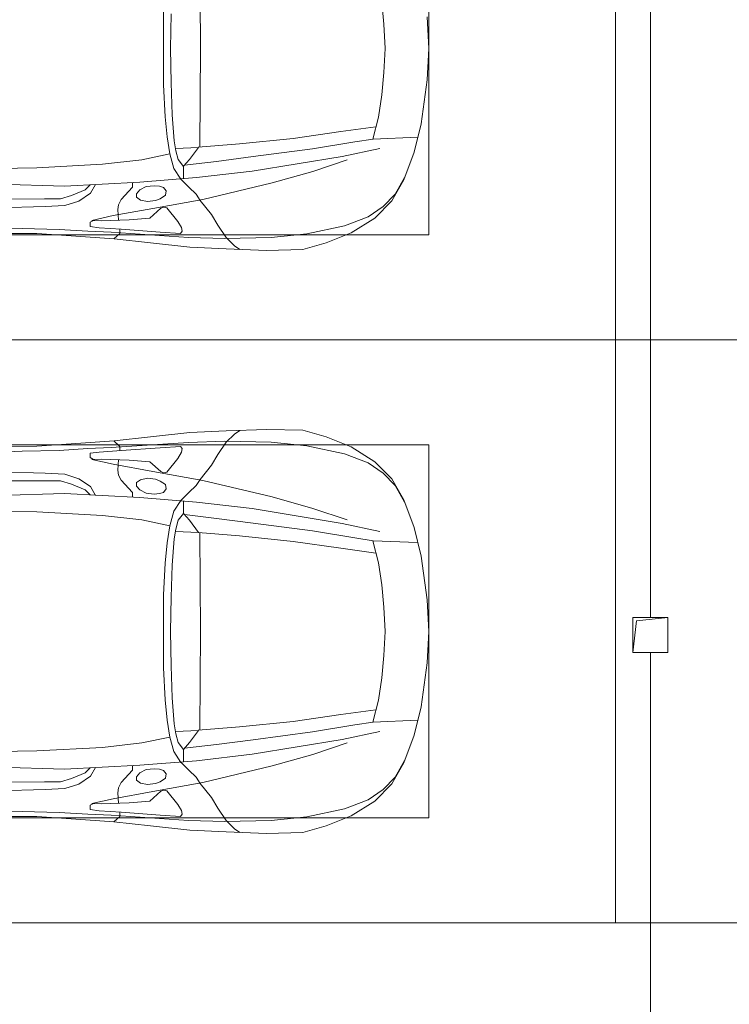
# Model space of a CAD drawing. Header units: millimetres. Extents: x -32229 to 169101, y -13689 to 125138.
# Tile 27 of 256: x -3220 to -176, y 65651 to 69873. Entities that reach past the tile are written whole.
import ezdxf

# ---------------------------------------------------------------- set-up
doc = ezdxf.new("R2010")
doc.units = ezdxf.units.MM
for name, color, linetype, lineweight in [('A-DETL-GENF-OTLN', 7, 'Continuous', 18), ('A-FLOR-____-OTLN', 7, 'Continuous', 18), ('C-PRKG-____-OTLN', 7, 'Continuous', 18), ('M-EQPM-____-OTLN', 7, 'Continuous', 18)]:
    doc.layers.add(name, color=color, linetype=linetype, lineweight=lineweight)

# ---------------------------------------------------------------- blocks, each defined once
blk = doc.blocks.new('АР_Машиноместо - 5300x2500_С-V8--01 ЭМ')
at = {"layer": 'C-PRKG-____-OTLN', "color": 253, "lineweight": 13, "true_color": 0xaaaaaa}
for p in [(2500, 5300), (0, 0)]:
    blk.add_line(p, (0, 5300), dxfattribs=at)
blk = doc.blocks.new('АР_Машиноместо - 4900x2400_М__5300х2500_-V11--01 ЭМ')
at = {"layer": 'A-DETL-GENF-OTLN', "color": 254, "lineweight": 13, "true_color": 0xd4d4d4}
for p, q in [((477.8, -2754.7), (483.3, -2571.4)), ((564.4, -2580.5), (571.6, -2853.3)), ((733.8, -2606.7), (737.8, -2818.3)), ((473.9, -2913.7), (477.8, -2754.7)), ((737.8, -2818.3), (752.8, -3099)), ((571.6, -2853.3), (575.7, -2937.4)), ((466.3, -3036.3), (473.9, -2913.7)), ((575.7, -2937.4), (595.2, -2997.9)), ((462, -3136.6), (466.3, -3036.3)), ((595.2, -2997.9), (629, -3048.1)), ((512.5, -3053.2), (532.7, -3145.9)), ((629, -3048.1), (666.7, -3069.7)), ((752.8, -3099), (771.7, -3268.5)), ((439.5, -3468.5), (462, -3136.6)), ((532.7, -3145.9), (564, -3316.2)), ((771.7, -3268.5), (797.1, -3388.2)), ((564, -3316.2), (602.3, -3530.2)), ((870, -3377.1), (797.1, -3388.2)), ((957.1, -3368.9), (870, -3377.1)), ((1093.5, -3360.7), (957.1, -3368.9)), ((1250, -3360.7), (1093.5, -3360.7)), ((1250, -3360.7), (1406.5, -3360.7)), ((734.6, -3405.8), (688.5, -3435.5)), ((797.1, -3388.2), (734.6, -3405.8)), ((749.1, -3450.8), (765.5, -3589.1)), ((434.2, -3623.7), (439.5, -3468.5)), ((695.7, -3502.8), (723.2, -3741.5)), ((602.3, -3530.2), (673.6, -3827.1)), ((438.6, -3823.4), (434.2, -3623.7)), ((765.5, -3589.1), (785.7, -3746.6)), ((723.2, -3741.5), (786.9, -4128.3)), ((785.7, -3746.6), (819.4, -4000.8)), ((454.7, -3976.8), (438.6, -3823.4)), ((673.6, -3827.1), (722.7, -4001.8)), ((488.6, -4138.1), (454.7, -3976.8)), ((722.7, -4001.8), (771.7, -4149.8)), ((819.4, -4000.8), (849, -4182.8)), ((786.9, -4128.3), (821.1, -4289.8)), ((527.8, -4239.8), (488.6, -4138.1)), ((849, -4182.8), (861.2, -4260.3)), ((571.5, -4303.1), (527.8, -4239.8)), ((625, -4354.8), (571.5, -4303.1)), ((696.3, -4395.8), (625, -4354.8))]:
    blk.add_line(p, q, dxfattribs=at)
at = {"layer": 'A-DETL-GENF-OTLN', "color": 253, "lineweight": 13, "true_color": 0xaaaaaa}
for p, q in [((604.4, -2850.8), (603.5, -2534.3)), ((456.1, -2818.3), (456.8, -2613.6)), ((667.8, -2638.3), (659.3, -2936)), ((446, -2964.8), (456.1, -2818.3)), ((604.4, -2919.4), (604.4, -2850.8)), ((618.7, -2966.7), (604.4, -2919.4)), ((659.3, -2936), (676.4, -3260.1)), ((432.8, -3149.3), (446, -2964.8)), ((643.6, -3024.6), (618.7, -2966.7)), ((665.1, -3046.1), (643.6, -3024.6)), ((485.6, -3046.1), (480.8, -3085)), ((504.5, -3046.6), (485.6, -3046.1)), ((512.2, -3061.4), (504.5, -3046.6)), ((510.9, -3094.6), (512.2, -3061.4)), ((480.8, -3085), (474.8, -3179.9)), ((515.3, -3213.7), (510.9, -3094.6)), ((415.7, -3305.9), (432.8, -3149.3)), ((456.9, -3174.2), (432.9, -3148.3)), ((558.4, -3165.4), (513.6, -3168)), ((579.5, -3167.7), (558.4, -3165.4)), ((475.2, -3173.5), (456.9, -3174.2)), ((474.8, -3179.9), (462.2, -3347.3)), ((601.7, -3179.4), (579.5, -3167.7)), ((654.5, -3228.1), (601.7, -3179.4)), ((522.2, -3303.2), (515.3, -3213.7)), ((612.1, -3245.7), (599.8, -3262.3)), ((626.8, -3246.1), (612.1, -3245.7)), ((643.2, -3259.9), (626.8, -3246.1)), ((674.6, -3227.6), (654.5, -3228.1)), ((599.8, -3262.3), (593.6, -3292.5)), ((593.6, -3292.5), (597.1, -3327.4)), ((657.2, -3286.3), (643.2, -3259.9)), ((661.1, -3321.2), (657.2, -3286.3)), ((676.4, -3260.1), (695.7, -3502.8)), ((397.1, -3474.2), (415.7, -3305.9)), ((564.6, -3349.7), (522.2, -3303.2)), ((597.1, -3327.4), (605.2, -3346.8)), ((658.7, -3344.5), (661.1, -3321.2)), ((462.2, -3347.3), (456.6, -3434.5)), ((508, -3422.8), (566.8, -3375.1)), ((569.7, -3360.7), (564.6, -3349.7)), ((566.8, -3375.1), (569.7, -3360.7)), ((605.2, -3346.8), (620, -3369.3)), ((620, -3369.3), (638.7, -3372.5)), ((638.7, -3372.5), (654.1, -3360.7)), ((654.1, -3360.7), (658.7, -3344.5)), ((811.1, -3414.8), (773, -3424.2)), ((853.3, -3407.2), (811.1, -3414.8)), ((825.6, -3512.1), (821, -3413)), ((965.3, -3397.8), (853.3, -3407.2)), ((1102.5, -3394.3), (965.3, -3397.8)), ((1250, -3391.3), (1102.5, -3394.3)), ((1250, -3391.3), (1397.5, -3394.3)), ((456.6, -3434.5), (466.2, -3441.1)), ((466.2, -3441.1), (481.5, -3439.1)), ((481.5, -3439.1), (508, -3422.8)), ((690.2, -3433.7), (654.7, -3470.4)), ((744.1, -3447.2), (691.3, -3447.2)), ((773, -3424.2), (744.1, -3447.2)), ((744.3, -3447), (773.2, -3472.4)), ((390.2, -3630), (397.1, -3474.2)), ((624.9, -3501.2), (598.3, -3518.6)), ((654.7, -3470.4), (624.9, -3501.2)), ((773.2, -3472.4), (825.6, -3512.1)), ((598.3, -3518.6), (537.9, -3567)), ((840.1, -3687.8), (826.6, -3509.6)), ((1250, -3520.1), (827.2, -3517.2)), ((1250, -3520.1), (1672.8, -3517.2)), ((537.9, -3567), (491.4, -3594.2)), ((384, -3802.9), (390.2, -3630)), ((438.6, -3629.8), (403.8, -3665.5)), ((491.4, -3594.2), (438.6, -3629.8)), ((403.8, -3665.5), (388.1, -3688.4)), ((863.9, -3917.5), (840.1, -3687.8)), ((387.4, -3958.4), (384, -3802.9)), ((893.6, -4121.6), (863.9, -3917.5)), ((416.4, -4059.2), (387.4, -3958.4)), ((458.6, -4167), (416.4, -4059.2)), ((914, -4272.5), (893.6, -4121.6)), ((522.5, -4267.9), (458.6, -4167)), ((955.5, -4283.9), (861, -4259.4)), ((861.2, -4260.3), (869.3, -4451.1)), ((596.3, -4340.6), (522.5, -4267.9)), ((1050.4, -4297.3), (955.5, -4283.9)), ((1146, -4306.7), (1050.4, -4297.3)), ((1354, -4306.7), (1449.6, -4297.3)), ((686, -4391.6), (596.3, -4340.6)), ((1250, -4312), (1146, -4306.7)), ((1250, -4312), (1354, -4306.7)), ((804.4, -4436.7), (686, -4391.6)), ((927, -4466.6), (804.4, -4436.7)), ((1114.6, -4493), (927, -4466.6)), ((1250, -4500), (1114.6, -4493)), ((1250, -4500), (1385.4, -4493))]:
    blk.add_line(p, q, dxfattribs=at)
at = {"layer": 'C-PRKG-____-OTLN', "color": 253, "lineweight": 13, "true_color": 0xaaaaaa}
for p, q in [((0, 0), (0, -5300)), ((450, -800), (450, -4500)), ((450, -4500), (2050, -4500)), ((2500, -5300), (0, -5300))]:
    blk.add_line(p, q, dxfattribs=at)
blk = doc.blocks.new('АР_Машиноместо - 5300x2500_С-V10--01 ЭМ')
at = {"layer": 'C-PRKG-____-OTLN', "color": 253, "lineweight": 13, "true_color": 0xaaaaaa}
for p, q in [((0, 0), (0, -5300)), ((2500, 0), (2500, -5300)), ((2500, -5300), (0, -5300))]:
    blk.add_line(p, q, dxfattribs=at)
blk = doc.blocks.new('АР_Машиноместо - 4900x2400_М__5300х2500_-3113489--01 ЭМ')
at = {"layer": 'A-DETL-GENF-OTLN', "color": 253, "lineweight": 13, "true_color": 0xaaaaaa}
for p, q in [((1114.6, 4493), (927, 4466.6)), ((1250, 4500), (1114.6, 4493)), ((1250, 4500), (1385.4, 4493)), ((1385.4, 4493), (1573, 4466.6)), ((804.4, 4436.7), (686, 4391.6)), ((927, 4466.6), (804.4, 4436.7)), ((861.2, 4260.3), (869.3, 4451.1)), ((1573, 4466.6), (1695.6, 4436.7)), ((1638.8, 4260.3), (1630.7, 4451.1)), ((1695.6, 4436.7), (1814, 4391.6)), ((686, 4391.6), (596.3, 4340.6)), ((1814, 4391.6), (1903.7, 4340.6)), ((596.3, 4340.6), (522.5, 4267.9)), ((1146, 4306.7), (1050.4, 4297.3)), ((1250, 4312), (1146, 4306.7)), ((1250, 4312), (1354, 4306.7)), ((1354, 4306.7), (1449.6, 4297.3)), ((1903.7, 4340.6), (1977.5, 4267.9)), ((522.5, 4267.9), (458.6, 4167)), ((955.5, 4283.9), (861, 4259.4)), ((914, 4272.5), (893.6, 4121.6)), ((1050.4, 4297.3), (955.5, 4283.9)), ((1449.6, 4297.3), (1544.5, 4283.9)), ((1544.5, 4283.9), (1639, 4259.4)), ((1586, 4272.5), (1606.4, 4121.6)), ((1977.5, 4267.9), (2041.4, 4167)), ((458.6, 4167), (416.4, 4059.2)), ((2041.4, 4167), (2083.6, 4059.2)), ((893.6, 4121.6), (863.9, 3917.5)), ((1606.4, 4121.6), (1636.1, 3917.5)), ((416.4, 4059.2), (387.4, 3958.4)), ((2083.6, 4059.2), (2112.6, 3958.4)), ((387.4, 3958.4), (384, 3802.9)), ((2112.6, 3958.4), (2116, 3802.9)), ((863.9, 3917.5), (840.1, 3687.8)), ((1636.1, 3917.5), (1659.9, 3687.8)), ((384, 3802.9), (390.2, 3630)), ((2116, 3802.9), (2109.8, 3630)), ((403.8, 3665.5), (388.1, 3688.4)), ((840.1, 3687.8), (826.6, 3509.6)), ((1659.9, 3687.8), (1673.4, 3509.6)), ((2096.2, 3665.5), (2111.9, 3688.4)), ((438.6, 3629.8), (403.8, 3665.5)), ((2061.4, 3629.8), (2096.2, 3665.5)), ((390.2, 3630), (397.1, 3474.2)), ((491.4, 3594.2), (438.6, 3629.8)), ((537.9, 3567), (491.4, 3594.2)), ((1962.1, 3567), (2008.6, 3594.2)), ((2008.6, 3594.2), (2061.4, 3629.8)), ((2109.8, 3630), (2102.9, 3474.2)), ((598.3, 3518.6), (537.9, 3567)), ((1901.7, 3518.6), (1962.1, 3567)), ((624.9, 3501.2), (598.3, 3518.6)), ((773.2, 3472.4), (825.6, 3512.1)), ((825.6, 3512.1), (821, 3413)), ((1250, 3520.1), (827.2, 3517.2)), ((1250, 3520.1), (1672.8, 3517.2)), ((1674.4, 3512.1), (1679, 3413)), ((1726.8, 3472.4), (1674.4, 3512.1)), ((1875.1, 3501.2), (1901.7, 3518.6)), ((397.1, 3474.2), (415.7, 3305.9)), ((654.7, 3470.4), (624.9, 3501.2)), ((690.2, 3433.7), (654.7, 3470.4)), ((676.4, 3260.1), (695.7, 3502.8)), ((744.3, 3447), (773.2, 3472.4)), ((1755.7, 3447), (1726.8, 3472.4)), ((1823.6, 3260.1), (1804.3, 3502.8)), ((1809.8, 3433.7), (1845.3, 3470.4)), ((1845.3, 3470.4), (1875.1, 3501.2)), ((2102.9, 3474.2), (2084.3, 3305.9)), ((456.6, 3434.5), (466.2, 3441.1)), ((462.2, 3347.3), (456.6, 3434.5)), ((466.2, 3441.1), (481.5, 3439.1)), ((481.5, 3439.1), (508, 3422.8)), ((508, 3422.8), (566.8, 3375.1)), ((744.1, 3447.2), (691.3, 3447.2)), ((773, 3424.2), (744.1, 3447.2)), ((811.1, 3414.8), (773, 3424.2)), ((1688.9, 3414.8), (1727, 3424.2)), ((1727, 3424.2), (1755.7, 3447)), ((1755.7, 3447.2), (1808.7, 3447.2)), ((1992, 3422.8), (1933.2, 3375.1)), ((2018.5, 3439.1), (1992, 3422.8)), ((2033.8, 3441.1), (2018.5, 3439.1)), ((2043.4, 3434.5), (2033.8, 3441.1)), ((2037.8, 3347.3), (2043.4, 3434.5)), ((853.3, 3407.2), (811.1, 3414.8)), ((965.3, 3397.8), (853.3, 3407.2)), ((1102.5, 3394.3), (965.3, 3397.8)), ((1250, 3391.3), (1102.5, 3394.3)), ((1250, 3391.3), (1397.5, 3394.3)), ((1397.5, 3394.3), (1534.7, 3397.8)), ((1534.7, 3397.8), (1646.7, 3407.2)), ((1646.7, 3407.2), (1688.9, 3414.8)), ((474.8, 3179.9), (462.2, 3347.3)), ((564.6, 3349.7), (522.2, 3303.2)), ((569.7, 3360.7), (564.6, 3349.7)), ((566.8, 3375.1), (569.7, 3360.7)), ((597.1, 3327.4), (605.2, 3346.8)), ((605.2, 3346.8), (620, 3369.3)), ((620, 3369.3), (638.7, 3372.5)), ((638.7, 3372.5), (654.1, 3360.7)), ((654.1, 3360.7), (658.7, 3344.5)), ((658.7, 3344.5), (661.1, 3321.2)), ((1841.3, 3344.5), (1838.9, 3321.2)), ((1845.9, 3360.7), (1841.3, 3344.5)), ((1861.3, 3372.5), (1845.9, 3360.7)), ((1880, 3369.3), (1861.3, 3372.5)), ((1894.8, 3346.8), (1880, 3369.3)), ((1902.9, 3327.4), (1894.8, 3346.8)), ((1933.2, 3375.1), (1930.3, 3360.7)), ((1930.3, 3360.7), (1935.4, 3349.7)), ((1935.4, 3349.7), (1977.8, 3303.2)), ((2025.2, 3179.9), (2037.8, 3347.3)), ((415.7, 3305.9), (432.8, 3149.3)), ((522.2, 3303.2), (515.3, 3213.7)), ((593.6, 3292.5), (597.1, 3327.4)), ((661.1, 3321.2), (657.2, 3286.3)), ((1838.9, 3321.2), (1842.8, 3286.3)), ((1906.4, 3292.5), (1902.9, 3327.4)), ((1977.8, 3303.2), (1984.7, 3213.7)), ((2084.3, 3305.9), (2067.1, 3148.3)), ((599.8, 3262.3), (593.6, 3292.5)), ((612.1, 3245.7), (599.8, 3262.3)), ((643.2, 3259.9), (626.8, 3246.1)), ((657.2, 3286.3), (643.2, 3259.9)), ((659.3, 2936), (676.4, 3260.1)), ((1840.7, 2936), (1823.6, 3260.1)), ((1842.8, 3286.3), (1856.8, 3259.9)), ((1856.8, 3259.9), (1873.2, 3246.1)), ((1887.9, 3245.7), (1900.2, 3262.3)), ((1900.2, 3262.3), (1906.4, 3292.5)), ((515.3, 3213.7), (510.9, 3094.6)), ((654.5, 3228.1), (601.7, 3179.4)), ((626.8, 3246.1), (612.1, 3245.7)), ((674.6, 3227.6), (654.5, 3228.1)), ((1825.4, 3227.6), (1845.5, 3228.1)), ((1845.5, 3228.1), (1898.3, 3179.4)), ((1873.2, 3246.1), (1887.9, 3245.7)), ((1984.7, 3213.7), (1989.1, 3094.6)), ((456.9, 3174.2), (432.9, 3148.3)), ((475.2, 3173.5), (456.9, 3174.2)), ((480.8, 3085), (474.8, 3179.9)), ((558.4, 3165.4), (513.6, 3168)), ((579.5, 3167.7), (558.4, 3165.4)), ((601.7, 3179.4), (579.5, 3167.7)), ((1898.3, 3179.4), (1920.5, 3167.7)), ((1920.5, 3167.7), (1941.6, 3165.4)), ((1941.6, 3165.4), (1986.4, 3168)), ((2019.2, 3085), (2025.2, 3179.9)), ((2024.8, 3173.5), (2043.1, 3174.2)), ((2043.1, 3174.2), (2067.1, 3148.3)), ((432.8, 3149.3), (446, 2964.8)), ((2067.2, 3149.3), (2054, 2964.8)), ((485.6, 3046.1), (480.8, 3085)), ((510.9, 3094.6), (512.2, 3061.4)), ((1989.1, 3094.6), (1987.8, 3061.4)), ((2014.4, 3046.1), (2019.2, 3085)), ((504.5, 3046.6), (485.6, 3046.1)), ((512.2, 3061.4), (504.5, 3046.6)), ((665.1, 3046.1), (643.6, 3024.6)), ((1834.9, 3046.1), (1856.4, 3024.6)), ((1987.8, 3061.4), (1995.5, 3046.6)), ((1995.5, 3046.6), (2014.4, 3046.1)), ((643.6, 3024.6), (618.7, 2966.7)), ((1856.4, 3024.6), (1881.3, 2966.7)), ((446, 2964.8), (456.1, 2818.3)), ((618.7, 2966.7), (604.4, 2919.4)), ((1881.3, 2966.7), (1895.6, 2919.4)), ((2054, 2964.8), (2043.9, 2818.3)), ((604.4, 2919.4), (604.4, 2850.8)), ((667.8, 2638.3), (659.3, 2936)), ((1832.2, 2638.3), (1840.7, 2936)), ((1895.6, 2919.4), (1895.6, 2850.8)), ((604.4, 2850.8), (603.5, 2534.3)), ((1895.6, 2850.8), (1896.5, 2534.3)), ((456.1, 2818.3), (456.8, 2613.6)), ((2043.9, 2818.3), (2043.2, 2613.6))]:
    blk.add_line(p, q, dxfattribs=at)
at = {"layer": 'A-DETL-GENF-OTLN', "color": 254, "lineweight": 13, "true_color": 0xd4d4d4}
for p, q in [((696.3, 4395.8), (625, 4354.8)), ((1803.7, 4395.8), (1875, 4354.8)), ((625, 4354.8), (571.5, 4303.1)), ((1875, 4354.8), (1928.5, 4303.1)), ((571.5, 4303.1), (527.8, 4239.8)), ((786.9, 4128.3), (821.1, 4289.8)), ((1713.1, 4128.3), (1678.9, 4289.8)), ((1928.5, 4303.1), (1972.2, 4239.8)), ((527.8, 4239.8), (488.6, 4138.1)), ((849, 4182.8), (861.2, 4260.3)), ((1651, 4182.8), (1638.8, 4260.3)), ((1972.2, 4239.8), (2011.4, 4138.1)), ((819.4, 4000.8), (849, 4182.8)), ((1680.6, 4000.8), (1651, 4182.8)), ((488.6, 4138.1), (454.7, 3976.8)), ((722.7, 4001.8), (771.7, 4149.8)), ((1777.3, 4001.8), (1728.3, 4149.8)), ((2011.4, 4138.1), (2045.3, 3976.8)), ((723.2, 3741.5), (786.9, 4128.3)), ((1776.8, 3741.5), (1713.1, 4128.3)), ((454.7, 3976.8), (438.6, 3823.4)), ((673.6, 3827.1), (722.7, 4001.8)), ((785.7, 3746.6), (819.4, 4000.8)), ((1714.3, 3746.6), (1680.6, 4000.8)), ((1826.4, 3827.1), (1777.3, 4001.8)), ((2045.3, 3976.8), (2061.4, 3823.4)), ((438.6, 3823.4), (434.2, 3623.7)), ((602.3, 3530.2), (673.6, 3827.1)), ((1897.7, 3530.2), (1826.4, 3827.1)), ((2061.4, 3823.4), (2065.8, 3623.7)), ((695.7, 3502.8), (723.2, 3741.5)), ((765.5, 3589.1), (785.7, 3746.6)), ((1734.5, 3589.1), (1714.3, 3746.6)), ((1804.3, 3502.8), (1776.8, 3741.5)), ((434.2, 3623.7), (439.5, 3468.5)), ((749.1, 3450.8), (765.5, 3589.1)), ((1750.9, 3450.8), (1734.5, 3589.1)), ((2065.8, 3623.7), (2060.5, 3468.5)), ((564, 3316.2), (602.3, 3530.2)), ((1936, 3316.2), (1897.7, 3530.2)), ((439.5, 3468.5), (462, 3136.6)), ((2060.5, 3468.5), (2038, 3136.6)), ((734.6, 3405.8), (688.5, 3435.5)), ((1765.4, 3405.8), (1811.5, 3435.5)), ((797.1, 3388.2), (734.6, 3405.8)), ((771.7, 3268.5), (797.1, 3388.2)), ((870, 3377.1), (797.1, 3388.2)), ((1630, 3377.1), (1702.9, 3388.2)), ((1702.9, 3388.2), (1765.4, 3405.8)), ((1728.3, 3268.5), (1702.9, 3388.2)), ((957.1, 3368.9), (870, 3377.1)), ((1093.5, 3360.7), (957.1, 3368.9)), ((1250, 3360.7), (1093.5, 3360.7)), ((1250, 3360.7), (1406.5, 3360.7)), ((1406.5, 3360.7), (1542.9, 3368.9)), ((1542.9, 3368.9), (1630, 3377.1)), ((532.7, 3145.9), (564, 3316.2)), ((1967.3, 3145.9), (1936, 3316.2)), ((752.8, 3099), (771.7, 3268.5)), ((1747.2, 3099), (1728.3, 3268.5)), ((462, 3136.6), (466.3, 3036.3)), ((512.5, 3053.2), (532.7, 3145.9)), ((1987.5, 3053.2), (1967.3, 3145.9)), ((2038, 3136.6), (2033.7, 3036.3)), ((737.8, 2818.3), (752.8, 3099)), ((1762.2, 2818.3), (1747.2, 3099)), ((595.2, 2997.9), (629, 3048.1)), ((629, 3048.1), (666.7, 3069.7)), ((1871, 3048.1), (1833.3, 3069.7)), ((1904.8, 2997.9), (1871, 3048.1)), ((466.3, 3036.3), (473.9, 2913.7)), ((575.7, 2937.4), (595.2, 2997.9)), ((1924.3, 2937.4), (1904.8, 2997.9)), ((2033.7, 3036.3), (2026.1, 2913.7)), ((473.9, 2913.7), (477.8, 2754.7)), ((571.6, 2853.3), (575.7, 2937.4)), ((1928.4, 2853.3), (1924.3, 2937.4)), ((2026.1, 2913.7), (2022.2, 2754.7)), ((564.4, 2580.5), (571.6, 2853.3)), ((1935.6, 2580.5), (1928.4, 2853.3)), ((733.8, 2606.7), (737.8, 2818.3)), ((1766.2, 2606.7), (1762.2, 2818.3)), ((477.8, 2754.7), (483.3, 2571.4)), ((2022.2, 2754.7), (2016.7, 2571.4))]:
    blk.add_line(p, q, dxfattribs=at)
at = {"layer": 'C-PRKG-____-OTLN', "color": 253, "lineweight": 13, "true_color": 0xaaaaaa}
for p, q in [((2500, 5300), (0, 5300)), ((0, 0), (0, 5300)), ((2500, 0), (2500, 5300)), ((450, 4500), (2050, 4500)), ((450, 800), (450, 4500)), ((2050, 800), (2050, 4500))]:
    blk.add_line(p, q, dxfattribs=at)
blk = doc.blocks.new('АР_Канал вертикальный прямоугольный - ВК-5403405--01 ЭМ')
at = {"layer": 'M-EQPM-____-OTLN', "color": 253, "lineweight": 13, "true_color": 0xaaaaaa}
for p, q in [((75, 75), (-75, 75)), ((-75, 75), (-75, -75)), ((75, 75), (-75, 75)), ((-75, 75), (-75, -75)), ((-75, -75), (-75, 75)), ((-75, 75), (75, 75)), ((-75, -75), (-60, 60)), ((-75, -75), (-60, 60)), ((-60, 60), (75, 75)), ((-60, 60), (75, 75)), ((75, -75), (75, 75)), ((75, 75), (75, -75)), ((-75, -75), (75, -75)), ((75, -75), (-75, -75))]:
    blk.add_line(p, q, dxfattribs=at)
blk = doc.blocks.new('Наметкина 10_РД_АР_П_отсоединено_rvt-1--01 ЭМ')
at = {"layer": 'A-FLOR-____-OTLN', "color": 253, "lineweight": 13, "true_color": 0xaaaaaa}
for p, q in [((-514.7, 67310), (-514.7, 71500)), ((-514.7, 63600), (-514.7, 67160))]:
    blk.add_line(p, q, dxfattribs=at)
at = {"layer": 'C-PRKG-____-OTLN', "color": 253, "lineweight": 13, "true_color": 0xaaaaaa}
for name, p, rotation in [('АР_Машиноместо - 4900x2400_М__5300х2500_-V11--01 ЭМ', (-5964.7, 68500), 90.00000000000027), ('АР_Машиноместо - 5300x2500_С-V8--01 ЭМ', (4635.3, 68500), 89.99999999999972), ('АР_Машиноместо - 4900x2400_М__5300х2500_-3113489--01 ЭМ', (-5964.7, 68500), 269.9999999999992), ('АР_Машиноместо - 5300x2500_С-V10--01 ЭМ', (4635.3, 68500), 269.9999999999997)]:
    blk.add_blockref(name, p, dxfattribs=dict(at, rotation=rotation))
at = {"layer": 'M-EQPM-____-OTLN', "color": 253, "lineweight": 13, "true_color": 0xaaaaaa}
blk.add_blockref('АР_Канал вертикальный прямоугольный - ВК-5403405--01 ЭМ', (-514.7, 67235), dxfattribs=at)

msp = doc.modelspace()

# ---------------------------------------------------------------- block references
at = {"lineweight": 5}
msp.add_blockref('Наметкина 10_РД_АР_П_отсоединено_rvt-1--01 ЭМ', (0, 0), dxfattribs=at)

doc.saveas('drawing.dxf')
